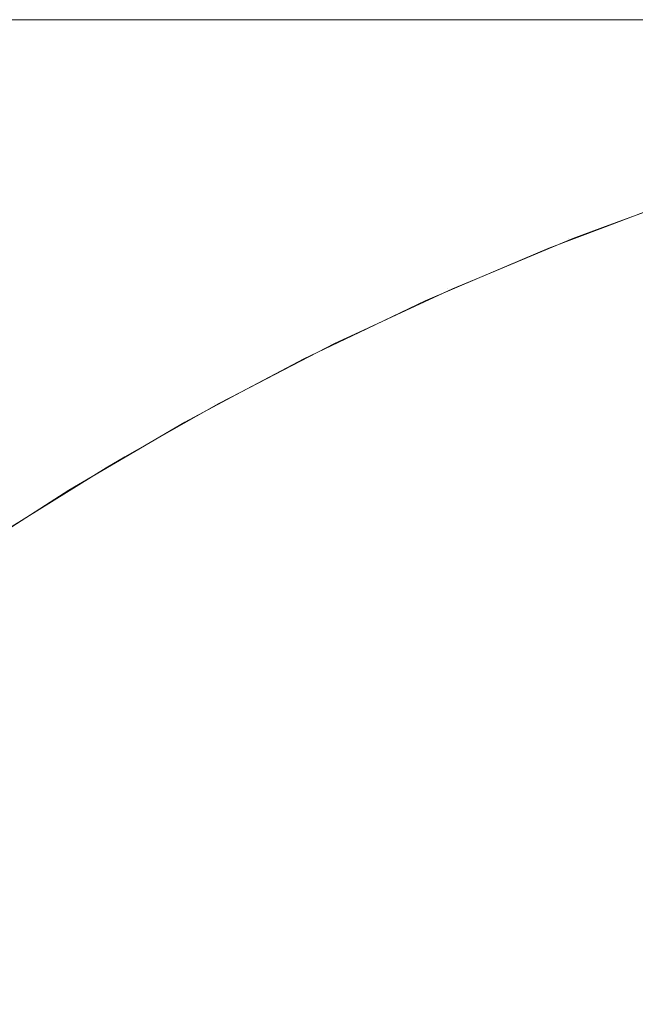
# Model space of a CAD drawing. Header units: centimetres. Extents: x -26 to 27.3, y -25.9 to -24.1.
# Tile 169 of 224: x 9.4285 to 9.448, y -24.091 to -24.0599. Entities that reach past the tile are written whole.
import ezdxf

# ---------------------------------------------------------------- set-up
doc = ezdxf.new("R2010")
doc.units = ezdxf.units.CM
doc.header["$LTSCALE"] = 2.54
doc.layers.add('Lucido design-1', color=7, linetype='Continuous')

# ---------------------------------------------------------------- blocks, each defined once
blk = doc.blocks.new('Gruppo-7-1')
at = {"color": 7, "linetype": 'Continuous', "lineweight": 9}
for points, invisible_edges in [([(27.182518, -24.059935, 1182.325802), (27.182518, -24.059888, 1182.322727), (-25.917482, -24.059888, 1182.322727), (-25.917482, -24.059935, 1182.325802)], 8), ([(9.282518, -24.059888, 1182.122727), (-25.917482, -24.059888, 1182.322727), (27.182518, -24.059888, 1182.322727)], 9), ([(-25.917482, -24.059935, 1182.325802), (-25.917482, -24.060002, 1182.327088), (27.182518, -24.060002, 1182.327088), (27.182518, -24.059935, 1182.325802)], 10), ([(27.182518, -24.059888, 1182.322727), (9.291006, -24.059888, 1182.122547), (9.282518, -24.059888, 1182.122727)], 9), ([(9.299479, -24.059888, 1182.122007), (9.291006, -24.059888, 1182.122547), (27.182518, -24.059888, 1182.322727)], 10), ([(27.182518, -24.059888, 1182.322727), (9.307922, -24.059888, 1182.121107), (9.299479, -24.059888, 1182.122007)], 9), ([(27.182518, -24.059888, 1182.322727), (9.316318, -24.059888, 1182.11985), (9.307922, -24.059888, 1182.121107)], 9), ([(9.324654, -24.059888, 1182.118238), (9.316318, -24.059888, 1182.11985), (27.182518, -24.059888, 1182.322727)], 10), ([(27.182518, -24.059888, 1182.322727), (9.332914, -24.059888, 1182.116274), (9.324654, -24.059888, 1182.118238)], 9), ([(27.182518, -24.059888, 1182.322727), (9.341082, -24.059888, 1182.11396), (9.332914, -24.059888, 1182.116274)], 9), ([(9.349146, -24.059888, 1182.111303), (9.341082, -24.059888, 1182.11396), (27.182518, -24.059888, 1182.322727)], 10), ([(9.357089, -24.059888, 1182.108305), (9.349146, -24.059888, 1182.111303), (27.182518, -24.059888, 1182.322727)], 10), ([(27.182518, -24.059888, 1182.322727), (9.364898, -24.059888, 1182.104973), (9.357089, -24.059888, 1182.108305)], 9), ([(27.182518, -24.059888, 1182.322727), (9.372559, -24.059888, 1182.101312), (9.364898, -24.059888, 1182.104973)], 9), ([(9.380057, -24.059888, 1182.09733), (9.372559, -24.059888, 1182.101312), (27.182518, -24.059888, 1182.322727)], 10), ([(27.182518, -24.059888, 1182.322727), (9.387379, -24.059888, 1182.093033), (9.380057, -24.059888, 1182.09733)], 9), ([(9.394513, -24.059888, 1182.088429), (9.387379, -24.059888, 1182.093033), (27.182518, -24.059888, 1182.322727)], 10), ([(27.182518, -24.059888, 1182.322727), (9.401445, -24.059888, 1182.083527), (9.394513, -24.059888, 1182.088429)], 9), ([(9.408162, -24.059888, 1182.078334), (9.401445, -24.059888, 1182.083527), (27.182518, -24.059888, 1182.322727)], 10), ([(27.182518, -24.059888, 1182.322727), (9.414653, -24.059888, 1182.072862), (9.408162, -24.059888, 1182.078334)], 9), ([(9.420906, -24.059888, 1182.067118), (9.414653, -24.059888, 1182.072862), (27.182518, -24.059888, 1182.322727)], 10), ([(9.426909, -24.059888, 1182.061115), (9.420906, -24.059888, 1182.067118), (27.182518, -24.059888, 1182.322727)], 10), ([(9.426909, -24.059888, 1182.061115), (9.432652, -24.059888, 1182.054862), (9.42938, -24.059983, 1182.051982), (9.423762, -24.059983, 1182.058098)], 14), ([(27.182518, -24.059888, 1182.322727), (9.432652, -24.059888, 1182.054862), (9.426909, -24.059888, 1182.061115)], 9), ([(9.432652, -24.059888, 1182.054862), (9.438125, -24.059888, 1182.048371), (9.434733, -24.059983, 1182.045632), (9.42938, -24.059983, 1182.051982)], 14), ([(27.182518, -24.059888, 1182.322727), (9.438125, -24.059888, 1182.048371), (9.432652, -24.059888, 1182.054862)], 9), ([(9.438125, -24.059888, 1182.048371), (9.443317, -24.059888, 1182.041654), (9.439812, -24.059983, 1182.039061), (9.434733, -24.059983, 1182.045632)], 14), ([(9.443317, -24.059888, 1182.041654), (9.438125, -24.059888, 1182.048371), (27.182518, -24.059888, 1182.322727)], 10), ([(9.443317, -24.059888, 1182.041654), (9.44822, -24.059888, 1182.034722), (9.444608, -24.059983, 1182.032281), (9.439812, -24.059983, 1182.039061)], 14), ([(27.182518, -24.059888, 1182.322727), (9.44822, -24.059888, 1182.034722), (9.443317, -24.059888, 1182.041654)], 9), ([(9.44822, -24.059888, 1182.034722), (9.452824, -24.059888, 1182.027589), (9.449111, -24.059983, 1182.025303), (9.444608, -24.059983, 1182.032281)], 14), ([(27.182518, -24.060149, 1182.329948), (27.182518, -24.060002, 1182.327088), (-25.917482, -24.060002, 1182.327088), (-25.917482, -24.060149, 1182.329948)], 10), ([(-25.917482, -24.060149, 1182.329948), (-25.917482, -24.060288, 1182.331441), (27.182518, -24.060288, 1182.331441), (27.182518, -24.060149, 1182.329948)], 10), ([(9.423762, -24.059983, 1182.058098), (9.42938, -24.059983, 1182.051982), (9.426277, -24.060249, 1182.049251), (9.420778, -24.060249, 1182.055239)], 15), ([(9.426277, -24.060249, 1182.049251), (9.431518, -24.060249, 1182.043036), (9.428317, -24.060686, 1182.040451), (9.423189, -24.060686, 1182.046533)], 15), ([(9.42938, -24.059983, 1182.051982), (9.434733, -24.059983, 1182.045632), (9.431518, -24.060249, 1182.043036), (9.426277, -24.060249, 1182.049251)], 15), ([(9.431518, -24.060249, 1182.043036), (9.43649, -24.060249, 1182.036604), (9.433182, -24.060686, 1182.034157), (9.428317, -24.060686, 1182.040451)], 15), ([(9.434733, -24.059983, 1182.045632), (9.439812, -24.059983, 1182.039061), (9.43649, -24.060249, 1182.036604), (9.431518, -24.060249, 1182.043036)], 15), ([(9.43649, -24.060249, 1182.036604), (9.441184, -24.060249, 1182.029967), (9.437775, -24.060686, 1182.027663), (9.433182, -24.060686, 1182.034157)], 15), ([(9.439812, -24.059983, 1182.039061), (9.444608, -24.059983, 1182.032281), (9.441184, -24.060249, 1182.029967), (9.43649, -24.060249, 1182.036604)], 15), ([(9.441184, -24.060249, 1182.029967), (9.445592, -24.060249, 1182.023136), (9.442089, -24.060686, 1182.020979), (9.437775, -24.060686, 1182.027663)], 15), ([(9.444608, -24.059983, 1182.032281), (9.449111, -24.059983, 1182.025303), (9.445592, -24.060249, 1182.023136), (9.441184, -24.060249, 1182.029967)], 15), ([(9.445592, -24.060249, 1182.023136), (9.449707, -24.060249, 1182.016124), (9.446115, -24.060686, 1182.014118), (9.442089, -24.060686, 1182.020979)], 15), ([(9.449111, -24.059983, 1182.025303), (9.453315, -24.059983, 1182.01814), (9.449707, -24.060249, 1182.016124), (9.445592, -24.060249, 1182.023136)], 15), ([(9.449707, -24.060249, 1182.016124), (9.45352, -24.060249, 1182.008945), (9.449846, -24.060686, 1182.007092), (9.446115, -24.060686, 1182.014118)], 15), ([(27.182518, -24.060535, 1182.334084), (27.182518, -24.060288, 1182.331441), (-25.917482, -24.060288, 1182.331441), (-25.917482, -24.060535, 1182.334084)], 10), ([(-25.917482, -24.060535, 1182.334084), (-25.917482, -24.060764, 1182.335777), (27.182518, -24.060764, 1182.335777), (27.182518, -24.060535, 1182.334084)], 10), ([(27.182518, -24.061093, 1182.338205), (27.182518, -24.060764, 1182.335777), (-25.917482, -24.060764, 1182.335777), (-25.917482, -24.061093, 1182.338205)], 10), ([(9.428317, -24.060686, 1182.040451), (9.433182, -24.060686, 1182.034157), (9.429894, -24.061292, 1182.031726), (9.425135, -24.061292, 1182.037882)], 15), ([(9.433182, -24.060686, 1182.034157), (9.437775, -24.060686, 1182.027663), (9.434387, -24.061292, 1182.025373), (9.429894, -24.061292, 1182.031726)], 15), ([(9.437775, -24.060686, 1182.027663), (9.442089, -24.060686, 1182.020979), (9.438607, -24.061292, 1182.018835), (9.434387, -24.061292, 1182.025373)], 15), ([(9.442089, -24.060686, 1182.020979), (9.446115, -24.060686, 1182.014118), (9.442545, -24.061292, 1182.012124), (9.438607, -24.061292, 1182.018835)], 15), ([(9.446115, -24.060686, 1182.014118), (9.449846, -24.060686, 1182.007092), (9.446195, -24.061292, 1182.005251), (9.442545, -24.061292, 1182.012124)], 15), ([(9.449846, -24.060686, 1182.007092), (9.453276, -24.060686, 1181.999915), (9.44955, -24.061292, 1181.99823), (9.446195, -24.061292, 1182.005251)], 15), ([(-25.917482, -24.061093, 1182.338205), (-25.917482, -24.061428, 1182.340088), (27.182518, -24.061428, 1182.340088), (27.182518, -24.061093, 1182.338205)], 10), ([(27.182518, -24.061823, 1182.342302), (27.182518, -24.061428, 1182.340088), (-25.917482, -24.061428, 1182.340088), (-25.917482, -24.061823, 1182.342302)], 10), ([(9.425135, -24.061292, 1182.037882), (9.429894, -24.061292, 1182.031726), (9.426632, -24.062065, 1182.029313), (9.421978, -24.062065, 1182.035334)], 15), ([(9.429894, -24.061292, 1182.031726), (9.434387, -24.061292, 1182.025373), (9.431026, -24.062065, 1182.023101), (9.426632, -24.062065, 1182.029313)], 15), ([(9.434387, -24.061292, 1182.025373), (9.438607, -24.061292, 1182.018835), (9.435152, -24.062065, 1182.016707), (9.431026, -24.062065, 1182.023101)], 15), ([(9.438607, -24.061292, 1182.018835), (9.442545, -24.061292, 1182.012124), (9.439003, -24.062065, 1182.010145), (9.435152, -24.062065, 1182.016707)], 15), ([(9.442545, -24.061292, 1182.012124), (9.446195, -24.061292, 1182.005251), (9.442572, -24.062065, 1182.003425), (9.439003, -24.062065, 1182.010145)], 15), ([(9.446195, -24.061292, 1182.005251), (9.44955, -24.061292, 1181.99823), (9.445853, -24.062065, 1181.996559), (9.442572, -24.062065, 1182.003425)], 15), ([(9.44955, -24.061292, 1181.99823), (9.452604, -24.061292, 1181.991073), (9.448839, -24.062065, 1181.98956), (9.445853, -24.062065, 1181.996559)], 15), ([(-25.917482, -24.061823, 1182.342302), (-25.917482, -24.06228, 1182.344366), (27.182518, -24.06228, 1182.344366), (27.182518, -24.061823, 1182.342302)], 10), ([(9.426632, -24.062065, 1182.029313), (9.431026, -24.062065, 1182.023101), (9.427696, -24.063005, 1182.020851), (9.423401, -24.063005, 1182.026924)], 15), ([(9.431026, -24.062065, 1182.023101), (9.435152, -24.062065, 1182.016707), (9.43173, -24.063005, 1182.014601), (9.427696, -24.063005, 1182.020851)], 15), ([(9.435152, -24.062065, 1182.016707), (9.439003, -24.062065, 1182.010145), (9.435495, -24.063005, 1182.008185), (9.43173, -24.063005, 1182.014601)], 15), ([(9.439003, -24.062065, 1182.010145), (9.442572, -24.062065, 1182.003425), (9.438984, -24.063005, 1182.001616), (9.435495, -24.063005, 1182.008185)], 15), ([(9.442572, -24.062065, 1182.003425), (9.445853, -24.062065, 1181.996559), (9.442191, -24.063005, 1181.994904), (9.438984, -24.063005, 1182.001616)], 15), ([(9.445853, -24.062065, 1181.996559), (9.448839, -24.062065, 1181.98956), (9.44511, -24.063005, 1181.988062), (9.442191, -24.063005, 1181.994904)], 15), ([(9.448839, -24.062065, 1181.98956), (9.451526, -24.062065, 1181.982441), (9.447737, -24.063005, 1181.981103), (9.44511, -24.063005, 1181.988062)], 15), ([(9.451526, -24.062065, 1181.982441), (9.453908, -24.062065, 1181.975215), (9.450065, -24.063005, 1181.974038), (9.447737, -24.063005, 1181.981103)], 15), ([(27.182518, -24.062723, 1182.346369), (27.182518, -24.06228, 1182.344366), (-25.917482, -24.06228, 1182.344366), (-25.917482, -24.062723, 1182.346369)], 10), ([(-25.917482, -24.062723, 1182.346369), (-25.917482, -24.063316, 1182.348604), (27.182518, -24.063316, 1182.348604), (27.182518, -24.062723, 1182.346369)], 10), ([(9.427696, -24.063005, 1182.020851), (9.43173, -24.063005, 1182.014601), (9.428347, -24.064108, 1182.012518), (9.424405, -24.064108, 1182.018626)], 15), ([(9.43173, -24.063005, 1182.014601), (9.435495, -24.063005, 1182.008185), (9.432026, -24.064108, 1182.006248), (9.428347, -24.064108, 1182.012518)], 15), ([(9.435495, -24.063005, 1182.008185), (9.438984, -24.063005, 1182.001616), (9.435436, -24.064108, 1181.999827), (9.432026, -24.064108, 1182.006248)], 15), ([(9.438984, -24.063005, 1182.001616), (9.442191, -24.063005, 1181.994904), (9.438571, -24.064108, 1181.993267), (9.435436, -24.064108, 1181.999827)], 15), ([(9.442191, -24.063005, 1181.994904), (9.44511, -24.063005, 1181.988062), (9.441424, -24.064108, 1181.986581), (9.438571, -24.064108, 1181.993267)], 15), ([(9.44511, -24.063005, 1181.988062), (9.447737, -24.063005, 1181.981103), (9.443991, -24.064108, 1181.979779), (9.441424, -24.064108, 1181.986581)], 15), ([(9.447737, -24.063005, 1181.981103), (9.450065, -24.063005, 1181.974038), (9.446267, -24.064108, 1181.972875), (9.443991, -24.064108, 1181.979779)], 15), ([(9.450065, -24.063005, 1181.974038), (9.452092, -24.063005, 1181.966881), (9.448247, -24.064108, 1181.96588), (9.446267, -24.064108, 1181.972875)], 15), ([(27.182518, -24.063793, 1182.350399), (27.182518, -24.063316, 1182.348604), (-25.917482, -24.063316, 1182.348604), (-25.917482, -24.063793, 1182.350399)], 10), ([(-25.917482, -24.063793, 1182.350399), (-25.917482, -24.064536, 1182.352792), (27.182518, -24.064536, 1182.352792), (27.182518, -24.063793, 1182.350399)], 10), ([(9.428347, -24.064108, 1182.012518), (9.432026, -24.064108, 1182.006248), (9.428604, -24.065374, 1182.004335), (9.425008, -24.065374, 1182.010462)], 15), ([(9.432026, -24.064108, 1182.006248), (9.435436, -24.064108, 1181.999827), (9.431936, -24.065374, 1181.998062), (9.428604, -24.065374, 1182.004335)], 15), ([(9.435436, -24.064108, 1181.999827), (9.438571, -24.064108, 1181.993267), (9.434998, -24.065374, 1181.991653), (9.431936, -24.065374, 1181.998062)], 15), ([(9.438571, -24.064108, 1181.993267), (9.441424, -24.064108, 1181.986581), (9.437786, -24.065374, 1181.985119), (9.434998, -24.065374, 1181.991653)], 15), ([(9.441424, -24.064108, 1181.986581), (9.443991, -24.064108, 1181.979779), (9.440294, -24.065374, 1181.978473), (9.437786, -24.065374, 1181.985119)], 15), ([(9.443991, -24.064108, 1181.979779), (9.446267, -24.064108, 1181.972875), (9.442518, -24.065374, 1181.971727), (9.440294, -24.065374, 1181.978473)], 15), ([(9.446267, -24.064108, 1181.972875), (9.448247, -24.064108, 1181.96588), (9.444453, -24.065374, 1181.964892), (9.442518, -24.065374, 1181.971727)], 15), ([(9.448247, -24.064108, 1181.96588), (9.44993, -24.064108, 1181.958807), (9.446097, -24.065374, 1181.957981), (9.444453, -24.065374, 1181.964892)], 15), ([(9.44993, -24.064108, 1181.958807), (9.45131, -24.064108, 1181.951669), (9.447446, -24.065374, 1181.951007), (9.446097, -24.065374, 1181.957981)], 15), ([(9.45131, -24.064108, 1181.951669), (9.452386, -24.064108, 1181.94448), (9.448497, -24.065374, 1181.943982), (9.447446, -24.065374, 1181.951007)], 15), ([(27.182518, -24.065031, 1182.354384), (27.182518, -24.064536, 1182.352792), (-25.917482, -24.064536, 1182.352792), (-25.917482, -24.065031, 1182.354384)], 10), ([(-25.917482, -24.065031, 1182.354384), (-25.917482, -24.065938, 1182.356922), (27.182518, -24.065938, 1182.356922), (27.182518, -24.065031, 1182.354384)], 10), ([(9.425008, -24.065374, 1182.010462), (9.428604, -24.065374, 1182.004335), (9.425232, -24.066798, 1182.002452), (9.42172, -24.066798, 1182.008437)], 15), ([(9.428604, -24.065374, 1182.004335), (9.431936, -24.065374, 1181.998062), (9.428487, -24.066798, 1181.996323), (9.425232, -24.066798, 1182.002452)], 15), ([(9.431936, -24.065374, 1181.998062), (9.434998, -24.065374, 1181.991653), (9.431479, -24.066798, 1181.990062), (9.428487, -24.066798, 1181.996323)], 15), ([(9.434998, -24.065374, 1181.991653), (9.437786, -24.065374, 1181.985119), (9.434203, -24.066798, 1181.983679), (9.431479, -24.066798, 1181.990062)], 15), ([(9.437786, -24.065374, 1181.985119), (9.440294, -24.065374, 1181.978473), (9.436653, -24.066798, 1181.977186), (9.434203, -24.066798, 1181.983679)], 15), ([(9.440294, -24.065374, 1181.978473), (9.442518, -24.065374, 1181.971727), (9.438825, -24.066798, 1181.970596), (9.436653, -24.066798, 1181.977186)], 15), ([(9.442518, -24.065374, 1181.971727), (9.444453, -24.065374, 1181.964892), (9.440716, -24.066798, 1181.963919), (9.438825, -24.066798, 1181.970596)], 15), ([(9.444453, -24.065374, 1181.964892), (9.446097, -24.065374, 1181.957981), (9.442322, -24.066798, 1181.957167), (9.440716, -24.066798, 1181.963919)], 15), ([(9.446097, -24.065374, 1181.957981), (9.447446, -24.065374, 1181.951007), (9.44364, -24.066798, 1181.950354), (9.442322, -24.066798, 1181.957167)], 15), ([(9.447446, -24.065374, 1181.951007), (9.448497, -24.065374, 1181.943982), (9.444667, -24.066798, 1181.943491), (9.44364, -24.066798, 1181.950354)], 15), ([(9.448497, -24.065374, 1181.943982), (9.44925, -24.065374, 1181.936918), (9.445402, -24.066798, 1181.936591), (9.444667, -24.066798, 1181.943491)], 15), ([(9.44925, -24.065374, 1181.936918), (9.449702, -24.065374, 1181.929829), (9.445844, -24.066798, 1181.929665), (9.445402, -24.066798, 1181.936591)], 15), ([(9.445844, -24.066798, 1181.929665), (9.449702, -24.065374, 1181.929829), (9.449853, -24.065374, 1181.922727), (9.446933, -24.06645, 1181.922727)], 11), ([(9.446933, -24.06645, 1181.922727), (9.449853, -24.065374, 1181.922727), (9.449204, -24.0656, 1181.722727)], 10), ([(9.446936, -24.066456, 1181.722727), (9.449204, -24.0656, 1181.722727), (9.449236, -24.06569, 1181.718367), (9.445268, -24.067187, 1181.718367)], 14), ([(9.445268, -24.067187, 1181.718367), (9.449236, -24.06569, 1181.718367), (9.449324, -24.065941, 1181.714235), (9.445367, -24.067434, 1181.714235)], 15), ([(9.449204, -24.0656, 1181.722727), (9.446936, -24.066456, 1181.722727), (9.446933, -24.06645, 1181.922727)], 10), ([(27.182518, -24.066436, 1182.358317), (27.182518, -24.065938, 1182.356922), (-25.917482, -24.065938, 1182.356922), (-25.917482, -24.066436, 1182.358317)], 10), ([(9.445367, -24.067434, 1181.714235), (9.449324, -24.065941, 1181.714235), (9.44947, -24.066353, 1181.71012), (9.44553, -24.067839, 1181.71012)], 15), ([(-25.917482, -24.066436, 1182.358317), (-25.917482, -24.067517, 1182.360988), (27.182518, -24.067517, 1182.360988), (27.182518, -24.066436, 1182.358317)], 10), ([(9.445991, -24.066798, 1181.922727), (9.446933, -24.06645, 1181.922727), (9.446936, -24.066456, 1181.722727), (9.445232, -24.067099, 1181.722727)], 10), ([(9.445268, -24.067187, 1181.718367), (9.445232, -24.067099, 1181.722727), (9.446936, -24.066456, 1181.722727)], 9), ([(9.44553, -24.067839, 1181.71012), (9.44947, -24.066353, 1181.71012), (9.449672, -24.066924, 1181.706031), (9.445756, -24.068402, 1181.706031)], 15), ([(9.446933, -24.06645, 1181.922727), (9.445991, -24.066798, 1181.922727), (9.445844, -24.066798, 1181.929665)], 10), ([(9.428487, -24.066798, 1181.996323), (9.431479, -24.066798, 1181.990062), (9.42802, -24.068378, 1181.988498), (9.425097, -24.068378, 1181.994614)], 15), ([(9.431479, -24.066798, 1181.990062), (9.434203, -24.066798, 1181.983679), (9.43068, -24.068378, 1181.982263), (9.42802, -24.068378, 1181.988498)], 15), ([(9.434203, -24.066798, 1181.983679), (9.436653, -24.066798, 1181.977186), (9.433073, -24.068378, 1181.975922), (9.43068, -24.068378, 1181.982263)], 15), ([(9.436653, -24.066798, 1181.977186), (9.438825, -24.066798, 1181.970596), (9.435195, -24.068378, 1181.969484), (9.433073, -24.068378, 1181.975922)], 15), ([(9.438825, -24.066798, 1181.970596), (9.440716, -24.066798, 1181.963919), (9.437042, -24.068378, 1181.962962), (9.435195, -24.068378, 1181.969484)], 15), ([(9.440716, -24.066798, 1181.963919), (9.442322, -24.066798, 1181.957167), (9.43861, -24.068378, 1181.956368), (9.437042, -24.068378, 1181.962962)], 15), ([(9.442322, -24.066798, 1181.957167), (9.44364, -24.066798, 1181.950354), (9.439897, -24.068378, 1181.949713), (9.43861, -24.068378, 1181.956368)], 15), ([(9.44364, -24.066798, 1181.950354), (9.444667, -24.066798, 1181.943491), (9.440901, -24.068378, 1181.943009), (9.439897, -24.068378, 1181.949713)], 15), ([(9.444667, -24.066798, 1181.943491), (9.445402, -24.066798, 1181.936591), (9.441619, -24.068378, 1181.936269), (9.440901, -24.068378, 1181.943009)], 15), ([(9.445402, -24.066798, 1181.936591), (9.445844, -24.066798, 1181.929665), (9.44205, -24.068378, 1181.929504), (9.441619, -24.068378, 1181.936269)], 15), ([(9.44205, -24.068378, 1181.929504), (9.445844, -24.066798, 1181.929665), (9.445991, -24.066798, 1181.922727), (9.443059, -24.068019, 1181.922727)], 11), ([(9.443059, -24.068019, 1181.922727), (9.445991, -24.066798, 1181.922727), (9.445232, -24.067099, 1181.722727)], 10), ([(9.443062, -24.068025, 1181.722727), (9.445232, -24.067099, 1181.722727), (9.445268, -24.067187, 1181.718367), (9.441367, -24.068852, 1181.718367)], 14), ([(9.445232, -24.067099, 1181.722727), (9.443062, -24.068025, 1181.722727), (9.443059, -24.068019, 1181.922727)], 10), ([(9.445756, -24.068402, 1181.706031), (9.449672, -24.066924, 1181.706031), (9.449929, -24.067653, 1181.701974), (9.446044, -24.069119, 1181.701974)], 15), ([(9.441367, -24.068852, 1181.718367), (9.445268, -24.067187, 1181.718367), (9.445367, -24.067434, 1181.714235), (9.441477, -24.069094, 1181.714235)], 15), ([(27.182518, -24.068005, 1182.362192), (27.182518, -24.067517, 1182.360988), (-25.917482, -24.067517, 1182.360988), (-25.917482, -24.068005, 1182.362192)], 10), ([(9.441477, -24.069094, 1181.714235), (9.445367, -24.067434, 1181.714235), (9.44553, -24.067839, 1181.71012), (9.441656, -24.069492, 1181.71012)], 15), ([(9.446044, -24.069119, 1181.701974), (9.449929, -24.067653, 1181.701974), (9.450242, -24.068539, 1181.697955), (9.446394, -24.069991, 1181.697955)], 15), ([(-25.917482, -24.068005, 1182.362192), (-25.917482, -24.069273, 1182.364982), (27.182518, -24.069273, 1182.364982), (27.182518, -24.068005, 1182.362192)], 10), ([(9.442194, -24.068378, 1181.922727), (9.443059, -24.068019, 1181.922727), (9.443062, -24.068025, 1181.722727), (9.441328, -24.068765, 1181.722727)], 10), ([(9.441367, -24.068852, 1181.718367), (9.441328, -24.068765, 1181.722727), (9.443062, -24.068025, 1181.722727)], 9), ([(9.441656, -24.069492, 1181.71012), (9.44553, -24.067839, 1181.71012), (9.445756, -24.068402, 1181.706031), (9.441906, -24.070044, 1181.706031)], 15), ([(9.443059, -24.068019, 1181.922727), (9.442194, -24.068378, 1181.922727), (9.44205, -24.068378, 1181.929504)], 10), ([(9.42802, -24.068378, 1181.988498), (9.43068, -24.068378, 1181.982263), (9.427223, -24.070112, 1181.980874), (9.424625, -24.070112, 1181.986964)], 15), ([(9.43068, -24.068378, 1181.982263), (9.433073, -24.068378, 1181.975922), (9.429561, -24.070112, 1181.974681), (9.427223, -24.070112, 1181.980874)], 15), ([(9.433073, -24.068378, 1181.975922), (9.435195, -24.068378, 1181.969484), (9.431633, -24.070112, 1181.968393), (9.429561, -24.070112, 1181.974681)], 15), ([(9.435195, -24.068378, 1181.969484), (9.437042, -24.068378, 1181.962962), (9.433437, -24.070112, 1181.962023), (9.431633, -24.070112, 1181.968393)], 15), ([(9.437042, -24.068378, 1181.962962), (9.43861, -24.068378, 1181.956368), (9.434969, -24.070112, 1181.955583), (9.433437, -24.070112, 1181.962023)], 15), ([(9.43861, -24.068378, 1181.956368), (9.439897, -24.068378, 1181.949713), (9.436226, -24.070112, 1181.949083), (9.434969, -24.070112, 1181.955583)], 15), ([(9.439897, -24.068378, 1181.949713), (9.440901, -24.068378, 1181.943009), (9.437206, -24.070112, 1181.942536), (9.436226, -24.070112, 1181.949083)], 15), ([(9.440901, -24.068378, 1181.943009), (9.441619, -24.068378, 1181.936269), (9.437907, -24.070112, 1181.935953), (9.437206, -24.070112, 1181.942536)], 15), ([(9.441619, -24.068378, 1181.936269), (9.44205, -24.068378, 1181.929504), (9.438328, -24.070112, 1181.929346), (9.437907, -24.070112, 1181.935953)], 15), ([(9.438328, -24.070112, 1181.929346), (9.44205, -24.068378, 1181.929504), (9.442194, -24.068378, 1181.922727), (9.439249, -24.069749, 1181.922727)], 11), ([(9.439249, -24.069749, 1181.922727), (9.442194, -24.068378, 1181.922727), (9.441328, -24.068765, 1181.722727)], 10), ([(9.441906, -24.070044, 1181.706031), (9.445756, -24.068402, 1181.706031), (9.446044, -24.069119, 1181.701974), (9.442225, -24.070749, 1181.701974)], 15), ([(9.446394, -24.069991, 1181.697955), (9.450242, -24.068539, 1181.697955), (9.45061, -24.069579, 1181.693983), (9.446806, -24.071015, 1181.693983)], 15), ([(9.439253, -24.069757, 1181.722727), (9.441328, -24.068765, 1181.722727), (9.441367, -24.068852, 1181.718367), (9.43754, -24.07068, 1181.718367)], 14), ([(9.43754, -24.07068, 1181.718367), (9.441367, -24.068852, 1181.718367), (9.441477, -24.069094, 1181.714235), (9.43766, -24.070918, 1181.714235)], 15), ([(9.441328, -24.068765, 1181.722727), (9.439253, -24.069757, 1181.722727), (9.439249, -24.069749, 1181.922727)], 10), ([(27.182518, -24.069736, 1182.366002), (27.182518, -24.069273, 1182.364982), (-25.917482, -24.069273, 1182.364982), (-25.917482, -24.069736, 1182.366002)], 10), ([(9.43766, -24.070918, 1181.714235), (9.441477, -24.069094, 1181.714235), (9.441656, -24.069492, 1181.71012), (9.437857, -24.071308, 1181.71012)], 15), ([(9.442225, -24.070749, 1181.701974), (9.446044, -24.069119, 1181.701974), (9.446394, -24.069991, 1181.697955), (9.442612, -24.071605, 1181.697955)], 15), ([(9.437857, -24.071308, 1181.71012), (9.441656, -24.069492, 1181.71012), (9.441906, -24.070044, 1181.706031), (9.438129, -24.071849, 1181.706031)], 15), ([(9.446806, -24.071015, 1181.693983), (9.45061, -24.069579, 1181.693983), (9.451031, -24.070772, 1181.690062), (9.447278, -24.072189, 1181.690062)], 15), ([(-25.917482, -24.069736, 1182.366002), (-25.917482, -24.071201, 1182.368895), (27.182518, -24.071201, 1182.368895), (27.182518, -24.069736, 1182.366002)], 10), ([(9.438469, -24.070112, 1181.922727), (9.439249, -24.069749, 1181.922727), (9.439253, -24.069757, 1181.722727), (9.437498, -24.070595, 1181.722727)], 10), ([(9.43754, -24.07068, 1181.718367), (9.437498, -24.070595, 1181.722727), (9.439253, -24.069757, 1181.722727)], 9), ([(9.439249, -24.069749, 1181.922727), (9.438469, -24.070112, 1181.922727), (9.438328, -24.070112, 1181.929346)], 10), ([(9.427223, -24.070112, 1181.980874), (9.429561, -24.070112, 1181.974681), (9.426121, -24.071996, 1181.973465), (9.423838, -24.071996, 1181.979514)], 15), ([(9.429561, -24.070112, 1181.974681), (9.431633, -24.070112, 1181.968393), (9.428145, -24.071996, 1181.967325), (9.426121, -24.071996, 1181.973465)], 15), ([(9.431633, -24.070112, 1181.968393), (9.433437, -24.070112, 1181.962023), (9.429907, -24.071996, 1181.961104), (9.428145, -24.071996, 1181.967325)], 15), ([(9.433437, -24.070112, 1181.962023), (9.434969, -24.070112, 1181.955583), (9.431403, -24.071996, 1181.954814), (9.429907, -24.071996, 1181.961104)], 15), ([(9.434969, -24.070112, 1181.955583), (9.436226, -24.070112, 1181.949083), (9.43263, -24.071996, 1181.948466), (9.431403, -24.071996, 1181.954814)], 15), ([(9.436226, -24.070112, 1181.949083), (9.437206, -24.070112, 1181.942536), (9.433588, -24.071996, 1181.942072), (9.43263, -24.071996, 1181.948466)], 15), ([(9.437206, -24.070112, 1181.942536), (9.437907, -24.070112, 1181.935953), (9.434273, -24.071996, 1181.935643), (9.433588, -24.071996, 1181.942072)], 15), ([(9.437907, -24.070112, 1181.935953), (9.438328, -24.070112, 1181.929346), (9.434684, -24.071996, 1181.929191), (9.434273, -24.071996, 1181.935643)], 15), ([(9.434684, -24.071996, 1181.929191), (9.438328, -24.070112, 1181.929346), (9.438469, -24.070112, 1181.922727), (9.435512, -24.071639, 1181.922727)], 11), ([(9.435512, -24.071639, 1181.922727), (9.438469, -24.070112, 1181.922727), (9.437498, -24.070595, 1181.722727)], 10), ([(9.438129, -24.071849, 1181.706031), (9.441906, -24.070044, 1181.706031), (9.442225, -24.070749, 1181.701974), (9.438478, -24.072539, 1181.701974)], 15), ([(9.442612, -24.071605, 1181.697955), (9.446394, -24.069991, 1181.697955), (9.446806, -24.071015, 1181.693983), (9.443066, -24.072611, 1181.693983)], 15), ([(9.435517, -24.071647, 1181.722727), (9.437498, -24.070595, 1181.722727), (9.43754, -24.07068, 1181.718367), (9.433795, -24.07267, 1181.718367)], 14), ([(9.433795, -24.07267, 1181.718367), (9.43754, -24.07068, 1181.718367), (9.43766, -24.070918, 1181.714235), (9.433925, -24.072902, 1181.714235)], 15), ([(9.437498, -24.070595, 1181.722727), (9.435517, -24.071647, 1181.722727), (9.435512, -24.071639, 1181.922727)], 10), ([(9.438478, -24.072539, 1181.701974), (9.442225, -24.070749, 1181.701974), (9.442612, -24.071605, 1181.697955), (9.438901, -24.073378, 1181.697955)], 15), ([(9.447278, -24.072189, 1181.690062), (9.451031, -24.070772, 1181.690062), (9.451506, -24.072115, 1181.6862), (9.447809, -24.073511, 1181.6862)], 15), ([(9.433925, -24.072902, 1181.714235), (9.43766, -24.070918, 1181.714235), (9.437857, -24.071308, 1181.71012), (9.434138, -24.073283, 1181.71012)], 15), ([(9.443066, -24.072611, 1181.693983), (9.446806, -24.071015, 1181.693983), (9.447278, -24.072189, 1181.690062), (9.443587, -24.073764, 1181.690062)], 15), ([(27.182518, -24.071627, 1182.369739), (27.182518, -24.071201, 1182.368895), (-25.917482, -24.071201, 1182.368895), (-25.917482, -24.071627, 1182.369739)], 10), ([(9.434138, -24.073283, 1181.71012), (9.437857, -24.071308, 1181.71012), (9.438129, -24.071849, 1181.706031), (9.434433, -24.073812, 1181.706031)], 15), ([(-25.917482, -24.071627, 1182.369739), (-25.917482, -24.073297, 1182.372721), (27.182518, -24.073297, 1182.372721), (27.182518, -24.071627, 1182.369739)], 10), ([(9.434821, -24.071996, 1181.922727), (9.435512, -24.071639, 1181.922727), (9.435517, -24.071647, 1181.722727), (9.433748, -24.072587, 1181.722727)], 10), ([(9.433795, -24.07267, 1181.718367), (9.433748, -24.072587, 1181.722727), (9.435517, -24.071647, 1181.722727)], 9), ([(9.435512, -24.071639, 1181.922727), (9.434821, -24.071996, 1181.922727), (9.434684, -24.071996, 1181.929191)], 10), ([(9.438901, -24.073378, 1181.697955), (9.442612, -24.071605, 1181.697955), (9.443066, -24.072611, 1181.693983), (9.439398, -24.074364, 1181.693983)], 15), ([(9.428145, -24.071996, 1181.967325), (9.429907, -24.071996, 1181.961104), (9.426458, -24.074026, 1181.960206), (9.424737, -24.074026, 1181.966281)], 15), ([(9.429907, -24.071996, 1181.961104), (9.431403, -24.071996, 1181.954814), (9.427919, -24.074026, 1181.954063), (9.426458, -24.074026, 1181.960206)], 15), ([(9.431403, -24.071996, 1181.954814), (9.43263, -24.071996, 1181.948466), (9.429117, -24.074026, 1181.947864), (9.427919, -24.074026, 1181.954063)], 15), ([(9.43263, -24.071996, 1181.948466), (9.433588, -24.071996, 1181.942072), (9.430052, -24.074026, 1181.94162), (9.429117, -24.074026, 1181.947864)], 15), ([(9.433588, -24.071996, 1181.942072), (9.434273, -24.071996, 1181.935643), (9.430721, -24.074026, 1181.935341), (9.430052, -24.074026, 1181.94162)], 15), ([(9.434273, -24.071996, 1181.935643), (9.434684, -24.071996, 1181.929191), (9.431123, -24.074026, 1181.92904), (9.430721, -24.074026, 1181.935341)], 15), ([(9.431123, -24.074026, 1181.92904), (9.434684, -24.071996, 1181.929191), (9.434821, -24.071996, 1181.922727), (9.431854, -24.073686, 1181.922727)], 11), ([(9.431854, -24.073686, 1181.922727), (9.434821, -24.071996, 1181.922727), (9.433748, -24.072587, 1181.722727)], 10), ([(9.434433, -24.073812, 1181.706031), (9.438129, -24.071849, 1181.706031), (9.438478, -24.072539, 1181.701974), (9.43481, -24.074487, 1181.701974)], 15), ([(9.443587, -24.073764, 1181.690062), (9.447278, -24.072189, 1181.690062), (9.447809, -24.073511, 1181.6862), (9.444174, -24.075062, 1181.6862)], 15), ([(9.447809, -24.073511, 1181.6862), (9.451506, -24.072115, 1181.6862), (9.452032, -24.073606, 1181.682403), (9.448398, -24.074977, 1181.682403)], 15), ([(9.43186, -24.073695, 1181.722727), (9.433748, -24.072587, 1181.722727), (9.433795, -24.07267, 1181.718367), (9.430137, -24.074816, 1181.718367)], 14), ([(9.430137, -24.074816, 1181.718367), (9.433795, -24.07267, 1181.718367), (9.433925, -24.072902, 1181.714235), (9.430277, -24.075043, 1181.714235)], 15), ([(9.433748, -24.072587, 1181.722727), (9.43186, -24.073695, 1181.722727), (9.431854, -24.073686, 1181.922727)], 10), ([(9.43481, -24.074487, 1181.701974), (9.438478, -24.072539, 1181.701974), (9.438901, -24.073378, 1181.697955), (9.435268, -24.075308, 1181.697955)], 15), ([(9.439398, -24.074364, 1181.693983), (9.443066, -24.072611, 1181.693983), (9.443587, -24.073764, 1181.690062), (9.439967, -24.075494, 1181.690062)], 15), ([(9.430277, -24.075043, 1181.714235), (9.433925, -24.072902, 1181.714235), (9.434138, -24.073283, 1181.71012), (9.430506, -24.075414, 1181.71012)], 15), ([(27.182518, -24.073675, 1182.373397), (27.182518, -24.073297, 1182.372721), (-25.917482, -24.073297, 1182.372721), (-25.917482, -24.073675, 1182.373397)], 10), ([(9.430506, -24.075414, 1181.71012), (9.434138, -24.073283, 1181.71012), (9.434433, -24.073812, 1181.706031), (9.430823, -24.07593, 1181.706031)], 15), ([(9.435268, -24.075308, 1181.697955), (9.438901, -24.073378, 1181.697955), (9.439398, -24.074364, 1181.693983), (9.435807, -24.076271, 1181.693983)], 15), ([(9.444174, -24.075062, 1181.6862), (9.447809, -24.073511, 1181.6862), (9.448398, -24.074977, 1181.682403), (9.444825, -24.076502, 1181.682403)], 15), ([(-25.917482, -24.073675, 1182.373397), (-25.917482, -24.075558, 1182.376451), (27.182518, -24.075558, 1182.376451), (27.182518, -24.073675, 1182.373397)], 10), ([(9.431257, -24.074026, 1181.922727), (9.431854, -24.073686, 1181.922727), (9.43186, -24.073695, 1181.722727), (9.430087, -24.074735, 1181.722727)], 10), ([(9.430137, -24.074816, 1181.718367), (9.430087, -24.074735, 1181.722727), (9.43186, -24.073695, 1181.722727)], 9), ([(9.430823, -24.07593, 1181.706031), (9.434433, -24.073812, 1181.706031), (9.43481, -24.074487, 1181.701974), (9.431229, -24.076589, 1181.701974)], 15), ([(9.431854, -24.073686, 1181.922727), (9.431257, -24.074026, 1181.922727), (9.431123, -24.074026, 1181.92904)], 10), ([(9.439967, -24.075494, 1181.690062), (9.443587, -24.073764, 1181.690062), (9.444174, -24.075062, 1181.6862), (9.440608, -24.076765, 1181.6862)], 15), ([(9.427919, -24.074026, 1181.954063), (9.429117, -24.074026, 1181.947864), (9.425693, -24.076198, 1181.947277), (9.424522, -24.076198, 1181.953331)], 15), ([(9.429117, -24.074026, 1181.947864), (9.430052, -24.074026, 1181.94162), (9.426605, -24.076198, 1181.941178), (9.425693, -24.076198, 1181.947277)], 15), ([(9.430052, -24.074026, 1181.94162), (9.430721, -24.074026, 1181.935341), (9.427259, -24.076198, 1181.935046), (9.426605, -24.076198, 1181.941178)], 15), ([(9.430721, -24.074026, 1181.935341), (9.431123, -24.074026, 1181.92904), (9.427651, -24.076198, 1181.928892), (9.427259, -24.076198, 1181.935046)], 15), ([(9.427651, -24.076198, 1181.928892), (9.431123, -24.074026, 1181.92904), (9.431257, -24.074026, 1181.922727), (9.428281, -24.075886, 1181.922727)], 11), ([(9.428281, -24.075886, 1181.922727), (9.431257, -24.074026, 1181.922727), (9.430087, -24.074735, 1181.722727)], 10), ([(9.431229, -24.076589, 1181.701974), (9.43481, -24.074487, 1181.701974), (9.435268, -24.075308, 1181.697955), (9.431721, -24.077389, 1181.697955)], 15), ([(9.435807, -24.076271, 1181.693983), (9.439398, -24.074364, 1181.693983), (9.439967, -24.075494, 1181.690062), (9.436424, -24.077376, 1181.690062)], 15), ([(9.428288, -24.075896, 1181.722727), (9.430087, -24.074735, 1181.722727), (9.430137, -24.074816, 1181.718367), (9.426574, -24.077116, 1181.718367)], 14), ([(9.426574, -24.077116, 1181.718367), (9.430137, -24.074816, 1181.718367), (9.430277, -24.075043, 1181.714235), (9.426723, -24.077336, 1181.714235)], 15), ([(9.430087, -24.074735, 1181.722727), (9.428288, -24.075896, 1181.722727), (9.428281, -24.075886, 1181.922727)], 10), ([(9.426723, -24.077336, 1181.714235), (9.430277, -24.075043, 1181.714235), (9.430506, -24.075414, 1181.71012), (9.426967, -24.077698, 1181.71012)], 15), ([(9.440608, -24.076765, 1181.6862), (9.444174, -24.075062, 1181.6862), (9.444825, -24.076502, 1181.682403), (9.44132, -24.078177, 1181.682403)], 15), ([(9.444825, -24.076502, 1181.682403), (9.448398, -24.074977, 1181.682403), (9.449044, -24.076586, 1181.678678), (9.445539, -24.078082, 1181.678678)], 15), ([(9.426967, -24.077698, 1181.71012), (9.430506, -24.075414, 1181.71012), (9.430823, -24.07593, 1181.706031), (9.427306, -24.0782, 1181.706031)], 15), ([(9.431721, -24.077389, 1181.697955), (9.435268, -24.075308, 1181.697955), (9.435807, -24.076271, 1181.693983), (9.4323, -24.078329, 1181.693983)], 15), ([(9.436424, -24.077376, 1181.690062), (9.439967, -24.075494, 1181.690062), (9.440608, -24.076765, 1181.6862), (9.437118, -24.078619, 1181.6862)], 15), ([(27.182518, -24.075877, 1182.376969), (27.182518, -24.075558, 1182.376451), (-25.917482, -24.075558, 1182.376451), (-25.917482, -24.075877, 1182.376969)], 10), ([(-25.917482, -24.075877, 1182.376969), (-25.917482, -24.07798, 1182.38008), (27.182518, -24.07798, 1182.38008), (27.182518, -24.075877, 1182.376969)], 10), ([(9.427306, -24.0782, 1181.706031), (9.430823, -24.07593, 1181.706031), (9.431229, -24.076589, 1181.701974), (9.42774, -24.078841, 1181.701974)], 15), ([(9.4323, -24.078329, 1181.693983), (9.435807, -24.076271, 1181.693983), (9.436424, -24.077376, 1181.690062), (9.432963, -24.079406, 1181.690062)], 15), ([(9.42774, -24.078841, 1181.701974), (9.431229, -24.076589, 1181.701974), (9.431721, -24.077389, 1181.697955), (9.428266, -24.079619, 1181.697955)], 15), ([(9.44132, -24.078177, 1181.682403), (9.444825, -24.076502, 1181.682403), (9.445539, -24.078082, 1181.678678), (9.442101, -24.079725, 1181.678678)], 15), ([(9.445539, -24.078082, 1181.678678), (9.449044, -24.076586, 1181.678678), (9.449747, -24.078334, 1181.67503), (9.446315, -24.079798, 1181.67503)], 15), ([(9.437118, -24.078619, 1181.6862), (9.440608, -24.076765, 1181.6862), (9.44132, -24.078177, 1181.682403), (9.437889, -24.079999, 1181.682403)], 15), ([(9.428266, -24.079619, 1181.697955), (9.431721, -24.077389, 1181.697955), (9.4323, -24.078329, 1181.693983), (9.428884, -24.080534, 1181.693983)], 15), ([(9.432963, -24.079406, 1181.690062), (9.436424, -24.077376, 1181.690062), (9.437118, -24.078619, 1181.6862), (9.43371, -24.080619, 1181.6862)], 15), ([(27.182518, -24.078229, 1182.380449), (27.182518, -24.07798, 1182.38008), (-25.917482, -24.07798, 1182.38008), (-25.917482, -24.078229, 1182.380449)], 10), ([(-25.917482, -24.078229, 1182.380449), (-25.917482, -24.080557, 1182.3836), (27.182518, -24.080557, 1182.3836), (27.182518, -24.078229, 1182.380449)], 10), ([(9.437889, -24.079999, 1181.682403), (9.44132, -24.078177, 1181.682403), (9.442101, -24.079725, 1181.678678), (9.438735, -24.081513, 1181.678678)], 15), ([(9.442101, -24.079725, 1181.678678), (9.445539, -24.078082, 1181.678678), (9.446315, -24.079798, 1181.67503), (9.442949, -24.081407, 1181.67503)], 15), ([(9.428884, -24.080534, 1181.693983), (9.4323, -24.078329, 1181.693983), (9.432963, -24.079406, 1181.690062), (9.429592, -24.081582, 1181.690062)], 15), ([(9.446315, -24.079798, 1181.67503), (9.449747, -24.078334, 1181.67503), (9.450504, -24.080217, 1181.671466), (9.447151, -24.081648, 1181.671466)], 15), ([(9.43371, -24.080619, 1181.6862), (9.437118, -24.078619, 1181.6862), (9.437889, -24.079999, 1181.682403), (9.434539, -24.081965, 1181.682403)], 15), ([(9.429592, -24.081582, 1181.690062), (9.432963, -24.079406, 1181.690062), (9.43371, -24.080619, 1181.6862), (9.43039, -24.082762, 1181.6862)], 15), ([(9.424908, -24.081994, 1181.697955), (9.428266, -24.079619, 1181.697955), (9.428884, -24.080534, 1181.693983), (9.425564, -24.082881, 1181.693983)], 15), ([(9.438735, -24.081513, 1181.678678), (9.442101, -24.079725, 1181.678678), (9.442949, -24.081407, 1181.67503), (9.439653, -24.083157, 1181.67503)], 15), ([(9.442949, -24.081407, 1181.67503), (9.446315, -24.079798, 1181.67503), (9.447151, -24.081648, 1181.671466), (9.443862, -24.083219, 1181.671466)], 15), ([(9.434539, -24.081965, 1181.682403), (9.437889, -24.079999, 1181.682403), (9.438735, -24.081513, 1181.678678), (9.435448, -24.083441, 1181.678678)], 15), ([(9.447151, -24.081648, 1181.671466), (9.450504, -24.080217, 1181.671466), (9.451314, -24.082233, 1181.667991), (9.448046, -24.083627, 1181.667991)], 15), ([(27.182518, -24.080728, 1182.383831), (27.182518, -24.080557, 1182.3836), (-25.917482, -24.080557, 1182.3836), (-25.917482, -24.080728, 1182.383831)], 10), ([(-25.917482, -24.080728, 1182.383831), (-25.917482, -24.083286, 1182.387004), (27.182518, -24.083286, 1182.387004), (27.182518, -24.080728, 1182.383831)], 10), ([(9.425564, -24.082881, 1181.693983), (9.428884, -24.080534, 1181.693983), (9.429592, -24.081582, 1181.690062), (9.426316, -24.083899, 1181.690062)], 15), ([(9.43039, -24.082762, 1181.6862), (9.43371, -24.080619, 1181.6862), (9.434539, -24.081965, 1181.682403), (9.431275, -24.084071, 1181.682403)], 15), ([(9.426316, -24.083899, 1181.690062), (9.429592, -24.081582, 1181.690062), (9.43039, -24.082762, 1181.6862), (9.427163, -24.085044, 1181.6862)], 15), ([(9.435448, -24.083441, 1181.678678), (9.438735, -24.081513, 1181.678678), (9.439653, -24.083157, 1181.67503), (9.436435, -24.085045, 1181.67503)], 15), ([(9.439653, -24.083157, 1181.67503), (9.442949, -24.081407, 1181.67503), (9.443862, -24.083219, 1181.671466), (9.440643, -24.084929, 1181.671466)], 15), ([(9.443862, -24.083219, 1181.671466), (9.447151, -24.081648, 1181.671466), (9.448046, -24.083627, 1181.667991), (9.44484, -24.085159, 1181.667991)], 15), ([(9.431275, -24.084071, 1181.682403), (9.434539, -24.081965, 1181.682403), (9.435448, -24.083441, 1181.678678), (9.432246, -24.085508, 1181.678678)], 15), ([(9.427163, -24.085044, 1181.6862), (9.43039, -24.082762, 1181.6862), (9.431275, -24.084071, 1181.682403), (9.428103, -24.086315, 1181.682403)], 15), ([(9.436435, -24.085045, 1181.67503), (9.439653, -24.083157, 1181.67503), (9.440643, -24.084929, 1181.671466), (9.4375, -24.086774, 1181.671466)], 15), ([(9.440643, -24.084929, 1181.671466), (9.443862, -24.083219, 1181.671466), (9.44484, -24.085159, 1181.667991), (9.441703, -24.086826, 1181.667991)], 15), ([(27.182518, -24.083369, 1182.387108), (27.182518, -24.083286, 1182.387004), (-25.917482, -24.083286, 1182.387004), (-25.917482, -24.083369, 1182.387108)], 10), ([(27.182518, -24.086149, 1182.390274), (27.182518, -24.083369, 1182.387108), (-25.917482, -24.083369, 1182.387108), (-25.917482, -24.086149, 1182.390274)], 10), ([(9.432246, -24.085508, 1181.678678), (9.435448, -24.083441, 1181.678678), (9.436435, -24.085045, 1181.67503), (9.433301, -24.087069, 1181.67503)], 15), ([(9.44484, -24.085159, 1181.667991), (9.448046, -24.083627, 1181.667991), (9.448998, -24.085733, 1181.664611), (9.445881, -24.087223, 1181.664611)], 15), ([(9.428103, -24.086315, 1181.682403), (9.431275, -24.084071, 1181.682403), (9.432246, -24.085508, 1181.678678), (9.429134, -24.087709, 1181.678678)], 15), ([(9.433301, -24.087069, 1181.67503), (9.436435, -24.085045, 1181.67503), (9.4375, -24.086774, 1181.671466), (9.434437, -24.08875, 1181.671466)], 15), ([(9.4375, -24.086774, 1181.671466), (9.440643, -24.084929, 1181.671466), (9.441703, -24.086826, 1181.667991), (9.438639, -24.088624, 1181.667991)], 15), ([(9.441703, -24.086826, 1181.667991), (9.44484, -24.085159, 1181.667991), (9.445881, -24.087223, 1181.664611), (9.44283, -24.088843, 1181.664611)], 15), ([(9.429134, -24.087709, 1181.678678), (9.432246, -24.085508, 1181.678678), (9.433301, -24.087069, 1181.67503), (9.430254, -24.089223, 1181.67503)], 15), ([(9.445881, -24.087223, 1181.664611), (9.448998, -24.085733, 1181.664611), (9.450005, -24.087961, 1181.661332), (9.446982, -24.089406, 1181.661332)], 15), ([(-25.917482, -24.086149, 1182.390274), (-25.917482, -24.086161, 1182.390286), (27.182518, -24.086161, 1182.390286), (27.182518, -24.086149, 1182.390274)], 10), ([(27.182518, -24.089063, 1182.393323), (27.182518, -24.086161, 1182.390286), (-25.917482, -24.086161, 1182.390286), (-25.917482, -24.089063, 1182.393323)], 10), ([(9.42503, -24.08869, 1181.682403), (9.428103, -24.086315, 1181.682403), (9.429134, -24.087709, 1181.678678), (9.426119, -24.090039, 1181.678678)], 15), ([(9.434437, -24.08875, 1181.671466), (9.4375, -24.086774, 1181.671466), (9.438639, -24.088624, 1181.667991), (9.435654, -24.09055, 1181.667991)], 15), ([(9.438639, -24.088624, 1181.667991), (9.441703, -24.086826, 1181.667991), (9.44283, -24.088843, 1181.664611), (9.43985, -24.090591, 1181.664611)], 15), ([(9.430254, -24.089223, 1181.67503), (9.433301, -24.087069, 1181.67503), (9.434437, -24.08875, 1181.671466), (9.431461, -24.090855, 1181.671466)], 15), ([(9.44283, -24.088843, 1181.664611), (9.445881, -24.087223, 1181.664611), (9.446982, -24.089406, 1181.661332), (9.444022, -24.090977, 1181.661332)], 15), ([(9.426119, -24.090039, 1181.678678), (9.429134, -24.087709, 1181.678678), (9.430254, -24.089223, 1181.67503), (9.427302, -24.091505, 1181.67503)], 15), ([(9.446982, -24.089406, 1181.661332), (9.450005, -24.087961, 1181.661332), (9.451065, -24.090307, 1181.658157), (9.448141, -24.091705, 1181.658157)], 15), ([(9.431461, -24.090855, 1181.671466), (9.434437, -24.08875, 1181.671466), (9.435654, -24.09055, 1181.667991), (9.432753, -24.092602, 1181.667991)], 15), ([(9.435654, -24.09055, 1181.667991), (9.438639, -24.088624, 1181.667991), (9.43985, -24.090591, 1181.664611), (9.436948, -24.092465, 1181.664611)], 15), ([(9.43985, -24.090591, 1181.664611), (9.44283, -24.088843, 1181.664611), (9.444022, -24.090977, 1181.661332), (9.441132, -24.092673, 1181.661332)], 15), ([(-25.917482, -24.089063, 1182.393323), (-25.917482, -24.08918, 1182.393435), (27.182518, -24.08918, 1182.393435), (27.182518, -24.089063, 1182.393323)], 10), ([(27.182518, -24.092106, 1182.39625), (27.182518, -24.08918, 1182.393435), (-25.917482, -24.08918, 1182.393435), (-25.917482, -24.092106, 1182.39625)], 10), ([(9.427302, -24.091505, 1181.67503), (9.430254, -24.089223, 1181.67503), (9.431461, -24.090855, 1181.671466), (9.428578, -24.093084, 1181.671466)], 15), ([(9.444022, -24.090977, 1181.661332), (9.446982, -24.089406, 1181.661332), (9.448141, -24.091705, 1181.658157), (9.445278, -24.093225, 1181.658157)], 15), ([(9.432753, -24.092602, 1181.667991), (9.435654, -24.09055, 1181.667991), (9.436948, -24.092465, 1181.664611), (9.434127, -24.09446, 1181.664611)], 15), ([(9.436948, -24.092465, 1181.664611), (9.43985, -24.090591, 1181.664611), (9.441132, -24.092673, 1181.661332), (9.438317, -24.09449, 1181.661332)], 15), ([(9.428578, -24.093084, 1181.671466), (9.431461, -24.090855, 1181.671466), (9.432753, -24.092602, 1181.667991), (9.429942, -24.094774, 1181.667991)], 15)]:
    blk.add_3dface(points, dxfattribs=dict(at, invisible_edges=invisible_edges))

msp = doc.modelspace()

# ---------------------------------------------------------------- block references
at = {"layer": 'Lucido design-1', "color": 7}
msp.add_blockref('Gruppo-7-1', (0, 0), dxfattribs=at)

doc.saveas('drawing.dxf')
